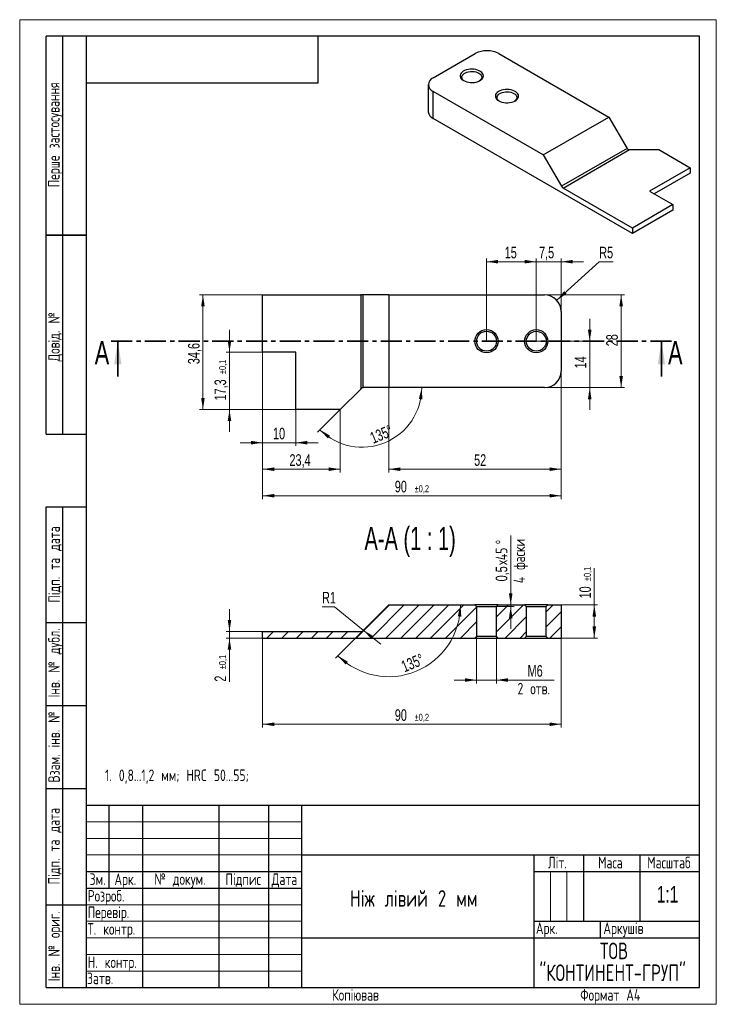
# Model space of a CAD drawing. Header units: millimetres. Extents: x 0 to 212, y 0 to 297.
import ezdxf

# ---------------------------------------------------------------- set-up
doc = ezdxf.new("R2010")
doc.units = ezdxf.units.MM
doc.linetypes.add('SLD-Сплошная', pattern=[0])
doc.linetypes.add('SLD-Тонкая-Толстая', pattern=[10.16, 6.35, -1.27, 1.27, -1.27])
doc.layers.add('ОСЕВЫЕ', color=7, linetype='SLD-Сплошная')
doc.styles.add('SLDTEXTSTYLE0', font='TXT', dxfattribs={"width": 0.7, "bigfont": 'bigfont'})
doc.styles.add('SLDTEXTSTYLE1', font='TXT', dxfattribs={"width": 0.7})
doc.styles.add('SLDTEXTSTYLE2', font='TXT', dxfattribs={"width": 0.645455})
doc.dimstyles.new('SLDDIMSTYLE0', dxfattribs={"dimtxt": 3.5, "dimasz": 3.5, "dimexe": 0, "dimexo": 0.0625, "dimgap": 0.875, "dimtad": 2, "dimrnd": 1e-09, "dimzin": 12, "dimdsep": 46, "dimtxsty": 'SLDTEXTSTYLE1', "dimsah": 1, "dimcen": 0.09, "dimadec": 0, "dimazin": 3, "dimtfac": 1, "dimtdec": 3, "dimtofl": 0, "dimtmove": 0, "dimatfit": 3, "dimfxl": 1, "dimfrac": 2, "dimtolj": 1, "dimtzin": 12, "dimarcsym": 0})
doc.dimstyles.new('SLDDIMSTYLE1', dxfattribs={"dimtxt": 3.5, "dimasz": 3.5, "dimexe": 0, "dimexo": 0.0625, "dimgap": 0.875, "dimtad": 2, "dimrnd": 1e-09, "dimzin": 12, "dimdsep": 46, "dimtxsty": 'SLDTEXTSTYLE1', "dimsah": 1, "dimcen": 0.09, "dimadec": 0, "dimazin": 3, "dimtfac": 1, "dimtdec": 3, "dimtmove": 0, "dimatfit": 0, "dimfxl": 1, "dimfrac": 2, "dimtolj": 1, "dimtzin": 12, "dimarcsym": 0})
doc.dimstyles.new('SLDDIMSTYLE10', dxfattribs={"dimtxt": 3.5, "dimasz": 3.5, "dimexe": 0, "dimexo": 0.0625, "dimgap": 0.875, "dimtad": 2, "dimdec": 1, "dimrnd": 1e-09, "dimdsep": 46, "dimtxsty": 'SLDTEXTSTYLE1', "dimsah": 1, "dimcen": 0.09, "dimadec": 0, "dimazin": 2, "dimtfac": 1, "dimtdec": 3, "dimtmove": 0, "dimatfit": 0, "dimfxl": 1, "dimfrac": 2, "dimtolj": 1, "dimtzin": 12, "dimarcsym": 0})
doc.dimstyles.new('SLDDIMSTYLE11', dxfattribs={"dimtxt": 3.5, "dimasz": 3.5, "dimexe": 0, "dimexo": 0.0625, "dimgap": 0.875, "dimtad": 0, "dimtih": 1, "dimtoh": 1, "dimrnd": 1e-09, "dimzin": 12, "dimdsep": 46, "dimtxsty": 'SLDTEXTSTYLE1', "dimsah": 1, "dimcen": 0, "dimadec": 0, "dimazin": 3, "dimtfac": 1, "dimtdec": 3, "dimtofl": 0, "dimtmove": 1, "dimatfit": 3, "dimfxl": 1, "dimfrac": 2, "dimtolj": 1, "dimtzin": 12, "dimarcsym": 0})
doc.dimstyles.new('SLDDIMSTYLE2', dxfattribs={"dimtxt": 3.5, "dimasz": 3.5, "dimexe": 0, "dimexo": 0.0625, "dimgap": 0.875, "dimtad": 0, "dimtih": 1, "dimtoh": 1, "dimrnd": 1e-09, "dimzin": 12, "dimdsep": 46, "dimtxsty": 'SLDTEXTSTYLE1', "dimsah": 1, "dimcen": 0, "dimadec": 0, "dimazin": 3, "dimtfac": 1, "dimtdec": 3, "dimtofl": 0, "dimtmove": 0, "dimatfit": 3, "dimfxl": 1, "dimfrac": 2, "dimtolj": 1, "dimtzin": 12, "dimarcsym": 0})
doc.dimstyles.new('SLDDIMSTYLE3', dxfattribs={"dimtxt": 3.5, "dimasz": 3.5, "dimexe": 0, "dimexo": 0.0625, "dimgap": 0.875, "dimtad": 2, "dimdec": 1, "dimrnd": 1e-09, "dimzin": 12, "dimdsep": 46, "dimtxsty": 'SLDTEXTSTYLE1', "dimsah": 1, "dimcen": 0.09, "dimadec": 0, "dimazin": 3, "dimtfac": 1, "dimtdec": 3, "dimtmove": 0, "dimatfit": 0, "dimfxl": 1, "dimfrac": 2, "dimtolj": 1, "dimtzin": 12, "dimarcsym": 0})
doc.dimstyles.new('SLDDIMSTYLE4', dxfattribs={"dimtxt": 3.5, "dimasz": 3.5, "dimexe": 0, "dimexo": 0.0625, "dimgap": 0.875, "dimtad": 2, "dimdec": 1, "dimrnd": 1e-09, "dimzin": 12, "dimdsep": 46, "dimtxsty": 'SLDTEXTSTYLE1', "dimsah": 1, "dimcen": 0.09, "dimadec": 0, "dimazin": 3, "dimtfac": 1, "dimtdec": 3, "dimtofl": 0, "dimtmove": 0, "dimatfit": 3, "dimfxl": 1, "dimfrac": 2, "dimtolj": 1, "dimtzin": 12, "dimarcsym": 0})
doc.dimstyles.new('SLDDIMSTYLE5', dxfattribs={"dimtxt": 3.5, "dimasz": 3.5, "dimexe": 0, "dimexo": 0.0625, "dimgap": 0.875, "dimtad": 2, "dimrnd": 1e-09, "dimzin": 12, "dimdsep": 46, "dimtxsty": 'SLDTEXTSTYLE1', "dimsah": 1, "dimcen": 0.09, "dimadec": 0, "dimazin": 3, "dimtol": 1, "dimtp": 0.2, "dimtm": 0.2, "dimtfac": 1, "dimtdec": 1, "dimtofl": 0, "dimtmove": 0, "dimatfit": 3, "dimfxl": 1, "dimfrac": 2, "dimtolj": 1, "dimarcsym": 0})
doc.dimstyles.new('SLDDIMSTYLE6', dxfattribs={"dimtxt": 3.5, "dimasz": 3.5, "dimexe": 0, "dimexo": 0.0625, "dimgap": 0.875, "dimtad": 2, "dimdec": 1, "dimrnd": 1e-09, "dimzin": 12, "dimdsep": 46, "dimtxsty": 'SLDTEXTSTYLE1', "dimsah": 1, "dimcen": 0.09, "dimadec": 0, "dimazin": 3, "dimtol": 1, "dimtp": 0.1, "dimtm": 0.1, "dimtfac": 1, "dimtdec": 1, "dimtmove": 0, "dimatfit": 0, "dimfxl": 1, "dimfrac": 2, "dimtolj": 1, "dimarcsym": 0})
doc.dimstyles.new('SLDDIMSTYLE7', dxfattribs={"dimtxt": 3.5, "dimasz": 3.5, "dimexe": 0, "dimexo": 0.0625, "dimgap": 0.875, "dimtad": 2, "dimdec": 4, "dimzin": 12, "dimdsep": 46, "dimtxsty": 'SLDTEXTSTYLE1', "dimsah": 1, "dimcen": 0.09, "dimazin": 3, "dimtfac": 1, "dimtdec": 3, "dimtofl": 0, "dimtmove": 0, "dimatfit": 3, "dimfxl": 1, "dimfrac": 2, "dimtolj": 1, "dimtzin": 12, "dimarcsym": 0})
doc.dimstyles.new('SLDDIMSTYLE8', dxfattribs={"dimtxt": 3.5, "dimasz": 3.5, "dimexe": 0, "dimexo": 0.0625, "dimgap": 0.875, "dimtad": 2, "dimrnd": 1e-09, "dimzin": 12, "dimdsep": 46, "dimtxsty": 'SLDTEXTSTYLE1', "dimsah": 1, "dimcen": 0.09, "dimadec": 0, "dimazin": 3, "dimtol": 1, "dimtp": 0.1, "dimtm": 0.1, "dimtfac": 1, "dimtdec": 1, "dimtmove": 0, "dimatfit": 0, "dimfxl": 1, "dimfrac": 2, "dimtolj": 1, "dimarcsym": 0})
doc.dimstyles.new('SLDDIMSTYLE9', dxfattribs={"dimtxt": 3.5, "dimasz": 3.5, "dimexe": 0, "dimexo": 0.0625, "dimgap": 0.875, "dimtad": 2, "dimrnd": 1e-09, "dimzin": 12, "dimdsep": 46, "dimtxsty": 'SLDTEXTSTYLE1', "dimsah": 1, "dimcen": 0.09, "dimadec": 0, "dimazin": 3, "dimtol": 1, "dimtp": 0.1, "dimtm": 0.1, "dimtfac": 1, "dimtdec": 1, "dimtofl": 0, "dimtmove": 0, "dimatfit": 3, "dimfxl": 1, "dimfrac": 2, "dimtolj": 1, "dimarcsym": 0})

# ---------------------------------------------------------------- blocks, each defined once
blk = doc.blocks.new('SW_NOTE_0')
at = {"color": 0, "linetype": 'Continuous', "lineweight": 0, "char_height": 5, "attachment_point": 2, "style": 'SLDTEXTSTYLE0'}
for s, insert in [('ТОВ', (4.69, 6.45)), ('"КОНТИНЕНТ-ГРУП"', (4.28, -0.14))]:
    blk.add_mtext(s, dxfattribs=dict(at, insert=insert))
blk = doc.blocks.new('_D')
at = {"color": 7, "linetype": 'SLD-Сплошная', "lineweight": 0}
for p, q in [((158.26, 213.99), (182.35, 213.99)), ((181.35, 213.99), (181.35, 185.99)), ((158.26, 185.99), (182.35, 185.99))]:
    blk.add_line(p, q, dxfattribs=at)
at = {"color": 7, "linetype": 'SLD-Сплошная', "lineweight": 18}
for points in [[(181.35, 213.99), (180.81, 210.49), (181.89, 210.49)], [(181.35, 185.99), (181.89, 189.49), (180.81, 189.49)]]:
    blk.add_solid(points, dxfattribs=at)
at = {"color": 7, "linetype": 'SLD-Сплошная', "lineweight": 18, "insert": (176.84, 198.47), "char_height": 3.5, "attachment_point": 1, "rotation": 90, "style": 'SLDTEXTSTYLE1'}
blk.add_mtext('28', dxfattribs=at)
blk = doc.blocks.new('_D_1')
at = {"color": 7, "linetype": 'SLD-Сплошная', "lineweight": 0}
for p, q in [((171.87, 199.99), (171.87, 206.72)), ((155.76, 199.99), (172.87, 199.99)), ((171.87, 199.99), (171.87, 185.99)), ((158.26, 185.99), (172.87, 185.99)), ((171.87, 185.99), (171.87, 179.26))]:
    blk.add_line(p, q, dxfattribs=at)
at = {"color": 7, "linetype": 'SLD-Сплошная', "lineweight": 18}
for points in [[(171.87, 199.99), (172.41, 203.49), (171.33, 203.49)], [(171.87, 185.99), (171.33, 182.49), (172.41, 182.49)]]:
    blk.add_solid(points, dxfattribs=at)
at = {"color": 7, "linetype": 'SLD-Сплошная', "lineweight": 18, "insert": (167.36, 191.78), "char_height": 3.5, "attachment_point": 1, "rotation": 90, "style": 'SLDTEXTSTYLE1'}
blk.add_mtext('14', dxfattribs=at)
blk = doc.blocks.new('_D_2')
at = {"color": 7, "linetype": 'SLD-Сплошная', "lineweight": 0}
for p, q in [((161.95, 212.36), (174.74, 223.99)), ((174.74, 223.99), (178.97, 223.99))]:
    blk.add_line(p, q, dxfattribs=at)
at = {"color": 7, "linetype": 'SLD-Сплошная', "lineweight": 18}
blk.add_solid([(161.95, 212.36), (164.9, 214.31), (164.18, 215.11)], dxfattribs=at)
at = {"color": 7, "linetype": 'SLD-Сплошная', "lineweight": 18, "insert": (174.74, 228.5), "char_height": 3.5, "attachment_point": 1, "style": 'SLDTEXTSTYLE1'}
blk.add_mtext('R5', dxfattribs=at)
blk = doc.blocks.new('_D_3')
at = {"color": 7, "linetype": 'SLD-Сплошная', "lineweight": 0}
for p, q in [((155.75, 223.99), (149.02, 223.99)), ((155.75, 200), (155.75, 224.99)), ((155.75, 223.99), (163.25, 223.99)), ((163.25, 209), (163.25, 224.99)), ((163.25, 223.99), (169.98, 223.99))]:
    blk.add_line(p, q, dxfattribs=at)
at = {"color": 7, "linetype": 'SLD-Сплошная', "lineweight": 18}
for points in [[(155.75, 223.99), (152.25, 224.53), (152.25, 223.45)], [(163.25, 223.99), (166.75, 223.45), (166.75, 224.53)]]:
    blk.add_solid(points, dxfattribs=at)
at = {"color": 7, "linetype": 'SLD-Сплошная', "lineweight": 18, "insert": (156.59, 228.5), "char_height": 3.5, "attachment_point": 1, "style": 'SLDTEXTSTYLE1'}
blk.add_mtext('7,5', dxfattribs=at)
blk = doc.blocks.new('_D_4')
at = {"color": 7, "linetype": 'SLD-Сплошная', "lineweight": 0}
for p, q in [((140.75, 200), (140.75, 224.99)), ((140.75, 223.99), (155.75, 223.99)), ((155.75, 200), (155.75, 224.99))]:
    blk.add_line(p, q, dxfattribs=at)
at = {"color": 7, "linetype": 'SLD-Сплошная', "lineweight": 18}
for points in [[(140.75, 223.99), (144.25, 223.45), (144.25, 224.53)], [(155.75, 223.99), (152.25, 224.53), (152.25, 223.45)]]:
    blk.add_solid(points, dxfattribs=at)
at = {"color": 7, "linetype": 'SLD-Сплошная', "lineweight": 18, "insert": (146.23, 228.5), "char_height": 3.5, "attachment_point": 1, "style": 'SLDTEXTSTYLE1'}
blk.add_mtext('15', dxfattribs=at)
blk = doc.blocks.new('_D_5')
at = {"color": 7, "linetype": 'SLD-Сплошная', "lineweight": 0}
for p, q in [((73.25, 196.68), (73.25, 168.39)), ((83.25, 179.38), (83.25, 168.39)), ((73.25, 169.39), (66.52, 169.39)), ((73.25, 169.39), (83.25, 169.39)), ((83.25, 169.39), (89.98, 169.39))]:
    blk.add_line(p, q, dxfattribs=at)
at = {"color": 7, "linetype": 'SLD-Сплошная', "lineweight": 18}
for points in [[(73.25, 169.39), (69.75, 169.93), (69.75, 168.85)], [(83.25, 169.39), (86.75, 168.85), (86.75, 169.93)]]:
    blk.add_solid(points, dxfattribs=at)
at = {"color": 7, "linetype": 'SLD-Сплошная', "lineweight": 18, "insert": (76.38, 173.9), "char_height": 3.5, "attachment_point": 1, "style": 'SLDTEXTSTYLE1'}
blk.add_mtext('10', dxfattribs=at)
blk = doc.blocks.new('_D_6')
at = {"color": 7, "linetype": 'SLD-Сплошная', "lineweight": 0}
for p, q in [((73.25, 196.68), (73.25, 160.39)), ((96.65, 179.38), (96.65, 160.39)), ((73.25, 161.39), (96.65, 161.39))]:
    blk.add_line(p, q, dxfattribs=at)
at = {"color": 7, "linetype": 'SLD-Сплошная', "lineweight": 18}
for points in [[(73.25, 161.39), (76.75, 160.85), (76.75, 161.93)], [(96.65, 161.39), (93.15, 161.93), (93.15, 160.85)]]:
    blk.add_solid(points, dxfattribs=at)
at = {"color": 7, "linetype": 'SLD-Сплошная', "lineweight": 18, "insert": (81.34, 165.9), "char_height": 3.5, "attachment_point": 1, "style": 'SLDTEXTSTYLE1'}
blk.add_mtext('23,4', dxfattribs=at)
blk = doc.blocks.new('_D_7')
at = {"color": 7, "linetype": 'SLD-Сплошная', "lineweight": 0}
for p, q in [((163.25, 190.98), (163.25, 160.39)), ((111.25, 185.98), (111.25, 160.39)), ((111.25, 161.39), (163.25, 161.39))]:
    blk.add_line(p, q, dxfattribs=at)
at = {"color": 7, "linetype": 'SLD-Сплошная', "lineweight": 18}
for points in [[(111.25, 161.39), (114.75, 160.85), (114.75, 161.93)], [(163.25, 161.39), (159.75, 161.93), (159.75, 160.85)]]:
    blk.add_solid(points, dxfattribs=at)
at = {"color": 7, "linetype": 'SLD-Сплошная', "lineweight": 18, "insert": (137.01, 165.9), "char_height": 3.5, "attachment_point": 1, "style": 'SLDTEXTSTYLE1'}
blk.add_mtext('52', dxfattribs=at)
blk = doc.blocks.new('_D_8')
at = {"color": 7, "linetype": 'SLD-Сплошная', "lineweight": 0}
for p, q in [((73.25, 196.68), (73.25, 152.39)), ((163.25, 190.98), (163.25, 152.39)), ((73.25, 153.39), (163.25, 153.39))]:
    blk.add_line(p, q, dxfattribs=at)
at = {"color": 7, "linetype": 'SLD-Сплошная', "lineweight": 18}
for points in [[(73.25, 153.39), (76.75, 152.85), (76.75, 153.93)], [(163.25, 153.39), (159.75, 153.93), (159.75, 152.85)]]:
    blk.add_solid(points, dxfattribs=at)
at = {"color": 7, "linetype": 'SLD-Сплошная', "lineweight": 18, "attachment_point": 1, "style": 'SLDTEXTSTYLE1'}
for s, insert, char_height in [('90', (113.1, 157.9), 3.5), ('±0,2', (119.07, 156.54), 2.1)]:
    blk.add_mtext(s, dxfattribs=dict(at, insert=insert, char_height=char_height))
blk = doc.blocks.new('_D_9')
at = {"color": 7, "linetype": 'SLD-Сплошная', "lineweight": 0}
for p, q in [((63.25, 196.69), (63.25, 203.42)), ((73.24, 196.69), (62.25, 196.69)), ((63.25, 179.39), (63.25, 196.69)), ((83.24, 179.39), (62.25, 179.39)), ((63.25, 179.39), (63.25, 172.66))]:
    blk.add_line(p, q, dxfattribs=at)
at = {"color": 7, "linetype": 'SLD-Сплошная', "lineweight": 18}
for points in [[(63.25, 196.69), (63.79, 200.19), (62.71, 200.19)], [(63.25, 179.39), (62.71, 175.89), (63.79, 175.89)]]:
    blk.add_solid(points, dxfattribs=at)
at = {"color": 7, "linetype": 'SLD-Сплошная', "lineweight": 18, "attachment_point": 1, "rotation": 90, "style": 'SLDTEXTSTYLE1'}
for s, insert, char_height in [('±0,1', (60.1, 190.08), 2.1), ('17,3', (58.74, 182.12), 3.5)]:
    blk.add_mtext(s, dxfattribs=dict(at, insert=insert, char_height=char_height))
blk = doc.blocks.new('_D_10')
at = {"color": 7, "linetype": 'SLD-Сплошная', "lineweight": 0}
for p, q in [((73.24, 213.99), (54.25, 213.99)), ((55.25, 179.39), (55.25, 213.99)), ((83.24, 179.39), (54.25, 179.39))]:
    blk.add_line(p, q, dxfattribs=at)
at = {"color": 7, "linetype": 'SLD-Сплошная', "lineweight": 18}
for points in [[(55.25, 213.99), (54.71, 210.49), (55.79, 210.49)], [(55.25, 179.39), (55.79, 182.89), (54.71, 182.89)]]:
    blk.add_solid(points, dxfattribs=at)
at = {"color": 7, "linetype": 'SLD-Сплошная', "lineweight": 18, "insert": (50.74, 193.08), "char_height": 3.5, "attachment_point": 1, "rotation": 90, "style": 'SLDTEXTSTYLE1'}
blk.add_mtext('34,6', dxfattribs=at)
blk = doc.blocks.new('_D_11')
at = {"color": 7, "linetype": 'SLD-Сплошная', "lineweight": 0}
blk.add_line((96.64, 179.39), (89.84, 172.58), dxfattribs=at)
at = {"color": 7, "linetype": 'SLD-Сплошная', "lineweight": 18}
blk.add_arc((103.25, 185.99), 17.97, 225, 0, dxfattribs=at)
for points in [[(121.22, 185.99), (120.35, 182.56), (121.42, 182.46)], [(90.54, 173.29), (92.9, 170.65), (93.59, 171.48)]]:
    blk.add_solid(points, dxfattribs=at)
at = {"color": 7, "linetype": 'SLD-Сплошная', "lineweight": 18, "insert": (105.24, 172.25), "char_height": 3.5, "attachment_point": 1, "rotation": 22.5, "style": 'SLDTEXTSTYLE1'}
blk.add_mtext('135°', dxfattribs=at)
blk = doc.blocks.new('_D_12')
at = {"color": 7, "linetype": 'SLD-Сплошная', "lineweight": 0}
for p, q in [((63.25, 112.44), (63.25, 119.17)), ((73.24, 112.44), (62.25, 112.44)), ((73.24, 110.44), (62.25, 110.44)), ((63.25, 110.44), (63.25, 112.44)), ((63.25, 110.44), (63.25, 97.29))]:
    blk.add_line(p, q, dxfattribs=at)
at = {"color": 7, "linetype": 'SLD-Сплошная', "lineweight": 18}
for points in [[(63.25, 112.44), (63.79, 115.94), (62.71, 115.94)], [(63.25, 110.44), (62.71, 106.94), (63.79, 106.94)]]:
    blk.add_solid(points, dxfattribs=at)
at = {"color": 7, "linetype": 'SLD-Сплошная', "lineweight": 18, "attachment_point": 1, "rotation": 90, "style": 'SLDTEXTSTYLE1'}
for s, insert, char_height in [('±0,1', (60.1, 101.02), 2.1), ('2', (58.74, 97.29), 3.5)]:
    blk.add_mtext(s, dxfattribs=dict(at, insert=insert, char_height=char_height))
blk = doc.blocks.new('_D_13')
at = {"color": 7, "linetype": 'SLD-Сплошная', "lineweight": 0}
for p, q in [((173.25, 120.44), (173.25, 131.5)), ((163.26, 120.44), (174.25, 120.44)), ((173.25, 110.44), (173.25, 120.44)), ((163.26, 110.44), (174.25, 110.44))]:
    blk.add_line(p, q, dxfattribs=at)
at = {"color": 7, "linetype": 'SLD-Сплошная', "lineweight": 18}
for points in [[(173.25, 120.44), (172.71, 116.94), (173.79, 116.94)], [(173.25, 110.44), (173.79, 113.94), (172.71, 113.94)]]:
    blk.add_solid(points, dxfattribs=at)
at = {"color": 7, "linetype": 'SLD-Сплошная', "lineweight": 18, "attachment_point": 1, "rotation": 90, "style": 'SLDTEXTSTYLE1'}
for s, insert, char_height in [('±0,1', (170.1, 127.62), 2.1), ('10', (168.74, 122.39), 3.5)]:
    blk.add_mtext(s, dxfattribs=dict(at, insert=insert, char_height=char_height))
blk = doc.blocks.new('_D_14')
at = {"color": 7, "linetype": 'SLD-Сплошная', "lineweight": 0}
for p, q in [((137.75, 110.93), (137.75, 96.78)), ((143.75, 110.93), (143.75, 96.78)), ((137.75, 97.78), (131.02, 97.78)), ((137.75, 97.78), (143.75, 97.78)), ((143.75, 97.78), (161.17, 97.78))]:
    blk.add_line(p, q, dxfattribs=at)
at = {"color": 7, "linetype": 'SLD-Сплошная', "lineweight": 18}
for points in [[(137.75, 97.78), (134.25, 98.32), (134.25, 97.24)], [(143.75, 97.78), (147.25, 97.24), (147.25, 98.32)]]:
    blk.add_solid(points, dxfattribs=at)
at = {"color": 7, "linetype": 'SLD-Сплошная', "lineweight": 18, "char_height": 3.5, "attachment_point": 1}
for s, insert, style in [('M', (153.14, 102.29), 'SLDTEXTSTYLE1'), ('6', (155.88, 102.29), 'SLDTEXTSTYLE1'), ('2 отв.', (150.1, 96.95), 'SLDTEXTSTYLE0')]:
    blk.add_mtext(s, dxfattribs=dict(at, insert=insert, style=style))
blk = doc.blocks.new('_D_15')
at = {"color": 7, "linetype": 'SLD-Сплошная', "lineweight": 0}
blk.add_line((103.54, 112.73), (95.24, 104.43), dxfattribs=at)
at = {"color": 7, "linetype": 'SLD-Сплошная', "lineweight": 18}
blk.add_arc((111.25, 120.44), 21.65, 225, 0, dxfattribs=at)
for points in [[(132.9, 120.44), (132.08, 116.99), (133.15, 116.91)], [(95.94, 105.13), (98.26, 102.45), (98.96, 103.27)]]:
    blk.add_solid(points, dxfattribs=at)
at = {"color": 7, "linetype": 'SLD-Сплошная', "lineweight": 18, "insert": (114.65, 103.3), "char_height": 3.5, "attachment_point": 1, "rotation": 22.5, "style": 'SLDTEXTSTYLE1'}
blk.add_mtext('135°', dxfattribs=at)
blk = doc.blocks.new('_D_16')
at = {"color": 7, "linetype": 'SLD-Сплошная', "lineweight": 0}
for p, q in [((73.25, 110.43), (73.25, 83.44)), ((163.25, 110.43), (163.25, 83.44)), ((73.25, 84.44), (163.25, 84.44))]:
    blk.add_line(p, q, dxfattribs=at)
at = {"color": 7, "linetype": 'SLD-Сплошная', "lineweight": 18}
for points in [[(73.25, 84.44), (76.75, 83.9), (76.75, 84.98)], [(163.25, 84.44), (159.75, 84.98), (159.75, 83.9)]]:
    blk.add_solid(points, dxfattribs=at)
at = {"color": 7, "linetype": 'SLD-Сплошная', "lineweight": 18, "attachment_point": 1, "style": 'SLDTEXTSTYLE1'}
for s, insert, char_height in [('90', (113.1, 88.95), 3.5), ('±0,2', (119.07, 87.59), 2.1)]:
    blk.add_mtext(s, dxfattribs=dict(at, insert=insert, char_height=char_height))
blk = doc.blocks.new('_D_17')
at = {"color": 7, "linetype": 'SLD-Сплошная', "lineweight": 0}
for p, q in [((148.05, 120.44), (148.05, 141.43)), ((143.76, 119.94), (149.05, 119.94)), ((144.26, 120.44), (149.05, 120.44)), ((148.05, 119.94), (148.05, 120.44)), ((148.05, 119.94), (148.05, 113.21))]:
    blk.add_line(p, q, dxfattribs=at)
at = {"color": 7, "linetype": 'SLD-Сплошная', "lineweight": 18}
for points in [[(148.05, 120.44), (148.59, 123.94), (147.51, 123.94)], [(148.05, 119.94), (147.51, 116.44), (148.59, 116.44)]]:
    blk.add_solid(points, dxfattribs=at)
at = {"color": 7, "linetype": 'SLD-Сплошная', "lineweight": 18, "char_height": 3.5, "attachment_point": 1, "rotation": 90}
for s, insert, style in [('4 фаски', (148.88, 127), 'SLDTEXTSTYLE0'), ('%%d', (143.53, 138.75), 'SLDTEXTSTYLE1'), ('х45', (143.53, 132.53), 'SLDTEXTSTYLE0'), ('0,5', (143.53, 127.55), 'SLDTEXTSTYLE1')]:
    blk.add_mtext(s, dxfattribs=dict(at, insert=insert, style=style))
blk = doc.blocks.new('_D_18')
at = {"color": 7, "linetype": 'SLD-Сплошная', "lineweight": 0}
for p, q in [((94.92, 119.87), (91.18, 119.87)), ((103.61, 112.81), (94.92, 119.87)), ((103.61, 112.81), (108.84, 108.57))]:
    blk.add_line(p, q, dxfattribs=at)
at = {"color": 7, "linetype": 'SLD-Сплошная', "lineweight": 18}
blk.add_solid([(103.61, 112.81), (105.99, 110.19), (106.67, 111.02)], dxfattribs=at)
at = {"color": 7, "linetype": 'SLD-Сплошная', "lineweight": 18, "insert": (91.18, 124.38), "char_height": 3.5, "attachment_point": 1, "style": 'SLDTEXTSTYLE1'}
blk.add_mtext('R1', dxfattribs=at)

msp = doc.modelspace()

# ---------------------------------------------------------------- hatches: boundary and pattern name
at = {"linetype": 'SLD-Сплошная', "lineweight": 18}
h = msp.add_hatch(dxfattribs=at)
h.set_pattern_fill('ANSI31', style=0)
edge = h.paths.add_edge_path(flags=0)
edge.add_line((73.25008, 112.43967), (73.25008, 110.43967))
edge.add_line((73.25008, 110.43967), (137.25008, 110.43967))
edge.add_line((137.25008, 110.43967), (137.75008, 110.93967))
edge.add_line((137.75008, 110.93967), (137.75008, 119.93967))
edge.add_line((137.75008, 119.93967), (137.25008, 120.43967))
edge.add_line((137.25008, 120.43967), (111.25008, 120.43967))
edge.add_line((111.25008, 120.43967), (103.54297, 112.73257))
edge.add_arc((102.83586, 113.43967), 1, 270, 315, ccw=False)
edge.add_line((102.83586, 112.43967), (73.25008, 112.43967))
h = msp.add_hatch(dxfattribs=at)
h.set_pattern_fill('ANSI31', style=0)
h.paths.add_polyline_path([(143.75008, 119.93967), (143.75008, 110.93967), (144.25008, 110.43967), (152.25008, 110.43967), (152.75008, 110.93967), (152.75008, 119.93967), (152.25008, 120.43967), (144.25008, 120.43967)], flags=0)
h = msp.add_hatch(dxfattribs=at)
h.set_pattern_fill('ANSI31', style=0)
h.paths.add_polyline_path([(158.75008, 110.93967), (159.25008, 110.43967), (163.25008, 110.43967), (163.25008, 120.43967), (159.25008, 120.43967), (158.75008, 119.93967)], flags=0)

# ---------------------------------------------------------------- linework, layer by layer
at = {"color": 7, "linetype": 'SLD-Сплошная', "lineweight": 25}
for p, q in [((8, 172), (8, 292)), ((20, 292), (8, 292)), ((8, 172), (8, 292)), ((13, 172), (13, 292)), ((13, 172), (13, 292)), ((20, 292), (20, 5)), ((205, 292), (20, 292)), ((20, 292), (20, 5)), ((90, 278), (90, 292)), ((205, 5), (205, 292)), ((124.63762, 279.44388), (137.36554, 286.78974)), ((144.43661, 286.78974), (177.67063, 267.60889)), ((20, 278), (90, 278)), ((123.17316, 277.40337), (123.17316, 269.23695)), ((124.63762, 267.19644), (124.63762, 275.36285)), ((157.87164, 256.182), (124.63762, 275.36285)), ((157.87164, 256.182), (177.67063, 267.60889)), ((177.67063, 267.60889), (183.12038, 258.16965)), ((184.7417, 232.50766), (124.63762, 267.19644)), ((157.87164, 256.182), (163.32139, 246.74276)), ((183.12038, 258.16965), (163.32139, 246.74276)), ((163.82139, 246.215), (183.91327, 257.81093)), ((183.91327, 257.81093), (192.66129, 257.81093)), ((192.66129, 257.81093), (202.13652, 252.34235)), ((202.13652, 252.34235), (189.90358, 245.28216)), ((202.13652, 250.70906), (191.31854, 244.46552)), ((202.13652, 252.34235), (202.13652, 250.70906)), ((184.7417, 234.14094), (163.82139, 246.215)), ((189.90358, 245.28216), (196.97464, 241.20113)), ((196.97464, 241.20113), (184.7417, 234.14094)), ((196.97464, 241.20113), (196.97464, 239.56784)), ((196.97464, 239.56784), (184.7417, 232.50766)), ((8, 232), (20, 232)), ((20, 232), (8, 232)), ((184.7417, 234.14094), (184.7417, 232.50766)), ((73.25008, 196.69235), (73.25008, 213.99235)), ((73.25008, 213.99235), (102.83586, 213.99235)), ((102.83586, 213.99235), (102.83586, 185.57813)), ((103.54297, 213.99235), (102.83586, 213.99235)), ((103.54297, 185.99235), (103.54297, 213.99235)), ((111.25008, 213.99235), (103.54297, 213.99235)), ((111.25008, 213.99235), (111.25008, 185.99235)), ((111.25008, 213.99235), (158.25008, 213.99235)), ((163.25008, 208.99235), (163.25008, 190.99235)), ((83.25008, 196.69235), (73.25008, 196.69235)), ((83.25008, 179.39235), (83.25008, 196.69235)), ((102.83586, 185.57813), (96.65008, 179.39235)), ((102.83586, 185.57813), (103.25008, 185.99235)), ((103.25008, 185.99235), (103.54297, 185.99235)), ((111.25008, 185.99235), (103.54297, 185.99235)), ((158.25008, 185.99235), (111.25008, 185.99235)), ((96.65008, 179.39235), (83.25008, 179.39235)), ((8, 172), (20, 172)), ((8, 5), (8, 150)), ((8, 150), (20, 150)), ((13, 5), (13, 150)), ((103.54297, 112.73257), (111.25008, 120.43967)), ((111.25008, 120.43967), (137.25008, 120.43967)), ((137.75008, 119.93967), (137.25008, 120.43967)), ((144.25008, 120.43967), (137.25008, 120.43967)), ((137.75008, 119.93967), (143.75008, 119.93967)), ((137.75008, 119.93967), (137.75008, 110.93967)), ((144.25008, 120.43967), (143.75008, 119.93967)), ((143.75008, 110.93967), (143.75008, 119.93967)), ((144.25008, 120.43967), (152.25008, 120.43967)), ((152.75008, 119.93967), (152.25008, 120.43967)), ((159.25008, 120.43967), (152.25008, 120.43967)), ((152.75008, 119.93967), (152.75008, 110.93967)), ((152.75008, 119.93967), (158.75008, 119.93967)), ((159.25008, 120.43967), (158.75008, 119.93967)), ((158.75008, 110.93967), (158.75008, 119.93967)), ((159.25008, 120.43967), (163.25008, 120.43967)), ((163.25008, 120.43967), (163.25008, 110.43967)), ((20, 115), (8, 115)), ((73.25008, 112.43967), (102.83586, 112.43967)), ((73.25008, 110.43967), (73.25008, 112.43967)), ((73.25008, 110.43967), (137.25008, 110.43967)), ((137.25008, 110.43967), (137.75008, 110.93967)), ((137.25008, 110.43967), (144.25008, 110.43967)), ((143.75008, 110.93967), (137.75008, 110.93967)), ((143.75008, 110.93967), (144.25008, 110.43967)), ((144.25008, 110.43967), (152.25008, 110.43967)), ((152.25008, 110.43967), (152.75008, 110.93967)), ((152.25008, 110.43967), (159.25008, 110.43967)), ((158.75008, 110.93967), (152.75008, 110.93967)), ((158.75008, 110.93967), (159.25008, 110.43967)), ((159.25008, 110.43967), (163.25008, 110.43967)), ((20, 90), (8, 90)), ((20, 65), (8, 65)), ((20, 60), (205, 60)), ((20, 60), (20, 5)), ((27, 35), (27, 60)), ((37, 60), (37, 5)), ((60, 60), (60, 5)), ((75, 60), (75, 5)), ((85, 60), (85, 5)), ((85, 45), (205, 45)), ((155, 45), (155, 5)), ((170, 45), (170, 25)), ((187, 45), (187, 25)), ((20, 40), (85, 40)), ((155, 40), (205, 40)), ((20, 35), (85, 35)), ((8, 30), (20, 30)), ((155, 25), (205, 25)), ((175, 25), (175, 20)), ((85, 20), (205, 20)), ((8, 5), (20, 5)), ((20, 5), (205, 5))]:
    msp.add_line(p, q, dxfattribs=at)
at = {"color": 7, "linetype": 'SLD-Тонкая-Толстая', "lineweight": 35}
msp.add_line((196.50514, 199.99235), (26.58424, 199.99235), dxfattribs=at)
at = {"color": 7, "linetype": 'SLD-Сплошная', "lineweight": 35}
for p, q in [((29.58424, 189.35235), (29.58424, 199.99235)), ((193.50514, 189.35235), (193.50514, 199.99235))]:
    msp.add_line(p, q, dxfattribs=at)
at = {"color": 7, "linetype": 'SLD-Сплошная', "lineweight": 18}
for p, q in [((17.9, 172), (14.4, 172)), ((20, 55), (85, 55)), ((20, 50), (85, 50)), ((20, 45), (85, 45)), ((160, 40), (160, 25)), ((165, 40), (165, 25)), ((20, 30), (85, 30)), ((20, 25), (85, 25)), ((20, 20), (85, 20)), ((20, 15), (85, 15)), ((20, 10), (85, 10))]:
    msp.add_line(p, q, dxfattribs=at)
at = {"color": 7, "linetype": 'SLD-Сплошная', "lineweight": 25, "flags": 128}
for points in [[(133.83001, 278.62768), (134.28386, 278.40683), (134.79586, 278.23342), (135.35127, 278.11245), (135.93411, 278.0474), (136.52762, 278.04013), (137.11472, 278.09085), (137.67852, 278.1981), (138.2028, 278.35881), (138.67249, 278.56834), (139.07406, 278.82067), (139.39597, 279.10854), (139.62896, 279.42367), (139.76632, 279.75699), (139.80409, 280.09891), (139.74121, 280.4396), (139.57946, 280.76926), (139.32351, 281.0784), (138.98073, 281.35812), (138.56096, 281.60039), (138.07629, 281.79823), (137.54065, 281.94595), (136.96947, 282.0393), (136.37917, 282.07559), (135.78673, 282.05379), (135.2092, 281.97451), (134.66319, 281.84005), (134.16441, 281.65426), (133.7272, 281.42249), (133.36415, 281.15141), (133.0857, 280.84883), (132.89986, 280.52343), (132.81198, 280.18459), (132.82458, 279.84205), (132.9373, 279.50566), (133.1469, 279.18511), (133.44735, 278.88962), (133.83001, 278.62768)], [(134.01922, 278.52625), (133.82989, 278.66922), (133.5605, 278.94835), (133.38457, 279.2513), (133.30808, 279.56775), (133.33365, 279.88693), (133.4604, 280.19795), (133.68402, 280.49024), (133.99688, 280.75384), (134.38834, 280.97977), (134.84507, 281.16034), (135.35151, 281.2894), (135.89041, 281.36255), (136.44343, 281.37731), (136.99173, 281.33316), (137.51665, 281.23162), (138.00029, 281.07615), (138.4262, 280.87203), (138.77988, 280.62622), (139.04926, 280.34708), (139.2252, 280.04413), (139.30168, 279.72768), (139.27611, 279.40851), (139.14937, 279.09748), (138.92575, 278.80519), (138.61289, 278.5416), (138.59054, 278.52625)], [(144.43661, 272.50613), (144.89047, 272.28528), (145.40246, 272.11188), (145.95787, 271.99091), (146.54071, 271.92585), (147.13422, 271.91858), (147.72132, 271.9693), (148.28512, 272.07655), (148.80941, 272.23726), (149.27909, 272.44679), (149.68067, 272.69912), (150.00258, 272.98699), (150.23556, 273.30212), (150.37292, 273.63544), (150.4107, 273.97737), (150.34781, 274.31805), (150.18606, 274.64771), (149.93012, 274.95685), (149.58733, 275.23657), (149.16756, 275.47884), (148.68289, 275.67668), (148.14726, 275.8244), (147.57607, 275.91775), (146.98577, 275.95404), (146.39334, 275.93224), (145.8158, 275.85296), (145.26979, 275.7185), (144.77101, 275.53271), (144.3338, 275.30094), (143.97075, 275.02987), (143.6923, 274.72728), (143.50646, 274.40188), (143.41858, 274.06304), (143.43118, 273.7205), (143.5439, 273.38411), (143.7535, 273.06356), (144.05395, 272.76807), (144.43661, 272.50613)], [(144.62582, 272.4047), (144.43649, 272.54767), (144.1671, 272.82681), (143.99117, 273.12976), (143.91469, 273.44621), (143.94025, 273.76538), (144.067, 274.0764), (144.29062, 274.36869), (144.60348, 274.63229), (144.99494, 274.85822), (145.45167, 275.03879), (145.95811, 275.16785), (146.49702, 275.241), (147.05004, 275.25576), (147.59834, 275.21161), (148.12325, 275.11008), (148.60689, 274.9546), (149.03281, 274.75048), (149.38648, 274.50467), (149.65587, 274.22553), (149.8318, 273.92258), (149.90828, 273.60613), (149.88272, 273.28696), (149.75597, 272.97593), (149.53235, 272.68364), (149.21949, 272.42005), (149.19714, 272.4047)]]:
    msp.add_lwpolyline(points, dxfattribs=at)
at = {"color": 7, "linetype": 'SLD-Сплошная', "lineweight": 25}
for centre, radius in [((140.75008, 199.99235), 3.5), ((140.75008, 199.99235), 3), ((155.75008, 199.99235), 3.5), ((155.75008, 199.99235), 3)]:
    msp.add_circle(centre, radius, dxfattribs=at)
for centre, radius, start, end in [((140.90108, 279.99869), 7.65627, 62.4977878, 117.5022122), ((125.4314, 277.40337), 2.18947, 111.2565529, 248.7434471), ((125.65313, 269.47104), 2.491, 185.3922479, 245.9412955), ((184.56512, 259.00034), 1.66653, 209.8977016, 222.0429943), ((164.5846, 247.43879), 1.44228, 208.8548821, 238.0505813), ((158.25008, 208.99235), 5, 0, 90), ((158.25008, 190.99235), 5, 270, 0), ((102.83586, 113.43967), 1, 270, 315)]:
    msp.add_arc(centre, radius, start, end, dxfattribs=at)
msp.add_ellipse((183.91327, 258.62757), major_axis=(1.41421, 0), ratio=0.577452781, start_param=4.285310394, end_param=4.71238898, dxfattribs=at)
at = {"color": 7, "linetype": 'SLD-Сплошная', "lineweight": 35}
for points in [[(29.58424, 199.99235), (28.46424, 192.99235), (30.70424, 192.99235)], [(193.50514, 199.99235), (192.38514, 192.99235), (194.62514, 192.99235)]]:
    msp.add_solid(points, dxfattribs=at)
at = {"layer": 'ОСЕВЫЕ', "lineweight": 18}
for p, q in [((0, 297), (210, 297)), ((0, 297), (0, 0)), ((210, 297), (210, 0)), ((0, 0), (210, 0))]:
    msp.add_line(p, q, dxfattribs=at)

# ---------------------------------------------------------------- block references
at = {"color": 7, "linetype": 'Continuous', "lineweight": 0}
msp.add_blockref('SW_NOTE_0', (174.5054, 12.10942), dxfattribs=at)

# ---------------------------------------------------------------- texts
at = {"color": 7, "linetype": 'Continuous', "lineweight": 0, "char_height": 3.5, "attachment_point": 2, "rotation": 90, "style": 'SLDTEXTSTYLE0'}
for s, insert in [('Перше застосування', (8.52089, 262.26728)), ('Довід. №', (8.58969, 201.33099)), ('Підп. та дата', (8.6429, 132.64523)), ('Інв. № дубл.', (8.60058, 102.98403)), ('Взам. інв. №', (8.60962, 77.60421)), ('Підп. та дата', (8.56311, 47.64523)), ('Інв. № ориг.', (8.61135, 17.49909))]:
    msp.add_mtext(s, dxfattribs=dict(at, insert=insert))
at = {"color": 7, "linetype": 'Continuous', "char_height": 7, "attachment_point": 1, "style": 'SLDTEXTSTYLE1'}
for insert in [(22.62219, 200.03298), (195.4943, 200.03298)]:
    msp.add_mtext('A', dxfattribs=dict(at, insert=insert))
at = {"color": 7, "linetype": 'Continuous', "lineweight": 0}
for s, insert, char_height, attachment_point, style in [('A-A (1 : 1)', (117.72508, 143.98676), 7, 2, 'SLDTEXTSTYLE2'), ('1. 0,8...1,2 мм; HRC 50...55;', (25.75458, 70.79431), 3.5, 1, 'SLDTEXTSTYLE0'), ('Літ.', (162.12449, 44.45208), 3.5, 2, 'SLDTEXTSTYLE0'), ('Масштаб', (195.75354, 44.46554), 3.5, 2, 'SLDTEXTSTYLE0'), ('Маса', (178.10685, 44.46017), 3.5, 2, 'SLDTEXTSTYLE0'), ('Зм.', (23.49749, 39.44421), 3.5, 2, 'SLDTEXTSTYLE0'), ('Арк.', (31.85677, 39.43727), 3.5, 2, 'SLDTEXTSTYLE0'), ('№ докум.', (48.31831, 39.4883), 3.5, 2, 'SLDTEXTSTYLE0'), ('Підпис', (67.37055, 39.43082), 3.5, 2, 'SLDTEXTSTYLE0'), ('Дата', (79.8345, 39.43082), 3.5, 2, 'SLDTEXTSTYLE0'), ('1:1', (195.3185, 35.64605), 5, 2, 'SLDTEXTSTYLE1'), ('Розроб.', (20.5, 34.42449), 3.5, 1, 'SLDTEXTSTYLE0'), ('Ніж лівий 2 мм', (118.82134, 34.39383), 5, 2, 'SLDTEXTSTYLE0'), ('Перевір.', (20.5, 29.47579), 3.5, 1, 'SLDTEXTSTYLE0'), ('Т. контр.', (20.5, 24.45085), 3.5, 1, 'SLDTEXTSTYLE0'), ('Арк.', (155.63943, 24.6625), 3.5, 1, 'SLDTEXTSTYLE0'), ('Аркушів', (175.99448, 24.6625), 3.5, 1, 'SLDTEXTSTYLE0'), ('Н. контр.', (20.5, 14.41329), 3.5, 1, 'SLDTEXTSTYLE0'), ('Затв.', (20.29681, 9.52868), 3.5, 1, 'SLDTEXTSTYLE0'), ('Копіював', (94.23874, 4.54695), 3.5, 1, 'SLDTEXTSTYLE0'), ('Формат A4', (169.02175, 4.54695), 3.5, 1, 'SLDTEXTSTYLE0')]:
    msp.add_mtext(s, dxfattribs=dict(at, insert=insert, char_height=char_height, attachment_point=attachment_point, style=style))

# ---------------------------------------------------------------- dimensions: what is measured, and where the dimension line sits
at = {"color": 7, "linetype": 'SLD-Сплошная', "lineweight": 18}
for base, p1, p2, dimstyle, picture, middle in [((155.75008, 223.99235), (140.75008, 199.99235), (155.75008, 199.99235), 'SLDDIMSTYLE0', '_D_4', (147.97439, 223.99235)), ((163.25008, 223.99235), (155.75008, 199.99235), (163.25008, 208.99235), 'SLDDIMSTYLE3', '_D_3', (159.08094, 223.99235)), ((83.25008, 169.39235), (73.25008, 196.69235), (83.25008, 179.39235), 'SLDDIMSTYLE1', '_D_5', (78.25008, 169.39235)), ((96.65008, 161.39235), (73.25008, 196.69235), (96.65008, 179.39235), 'SLDDIMSTYLE4', '_D_6', (84.95008, 161.39235)), ((163.25008, 153.39235), (73.25008, 196.69235), (163.25008, 190.99235), 'SLDDIMSTYLE5', '_D_8', (118.25008, 153.39235)), ((163.25008, 161.39235), (111.25008, 185.99235), (163.25008, 190.99235), 'SLDDIMSTYLE0', '_D_7', (139.12384, 161.39235)), ((163.25008, 84.43967), (73.25008, 110.43967), (163.25008, 110.43967), 'SLDDIMSTYLE5', '_D_16', (118.25008, 84.43967))]:
    dim = msp.add_linear_dim(base=base, p1=p1, p2=p2, dimstyle=dimstyle, dxfattribs=at)
    dim.commit()
    dim.dimension.update_dxf_attribs({"geometry": picture, "text_midpoint": middle, "dimtype": 160})
for center, mpoint, dimstyle, picture, middle in [((158.25008, 208.99235), (161.94897, 212.35659), 'SLDDIMSTYLE2', '_D_2', (176.85702, 226.66353)), ((102.83586, 113.43967), (103.61234, 112.80953), 'SLDDIMSTYLE11', '_D_18', (93.05059, 122.53685))]:
    dim = msp.add_radius_dim(center=center, mpoint=mpoint, dimstyle=dimstyle, dxfattribs=at)
    dim.commit()
    dim.dimension.update_dxf_attribs({"geometry": picture, "text_midpoint": middle, "dimtype": 164})
for base, p1, p2, dimstyle, picture, middle in [((55.25008, 213.99235), (83.25008, 179.39235), (73.25008, 213.99235), 'SLDDIMSTYLE4', '_D_10', (55.25008, 196.69235)), ((181.34979, 185.99235), (158.25008, 213.99235), (158.25008, 185.99235), 'SLDDIMSTYLE0', '_D', (181.34979, 200.70957)), ((171.87186, 185.99235), (155.75008, 199.99235), (158.25008, 185.99235), 'SLDDIMSTYLE1', '_D_1', (171.87186, 193.64757)), ((63.25008, 196.69235), (83.25008, 179.39235), (73.25008, 196.69235), 'SLDDIMSTYLE6', '_D_9', (63.25008, 188.04235)), ((173.25008, 120.43967), (163.25008, 110.43967), (163.25008, 120.43967), 'SLDDIMSTYLE9', '_D_13', (173.25008, 126.94465)), ((63.25008, 112.43967), (73.25008, 110.43967), (73.25008, 112.43967), 'SLDDIMSTYLE8', '_D_12', (63.25008, 101.09606))]:
    dim = msp.add_linear_dim(base=base, p1=p1, p2=p2, angle=90, dimstyle=dimstyle, dxfattribs=at)
    dim.commit()
    dim.dimension.update_dxf_attribs({"geometry": picture, "text_midpoint": middle, "dimtype": 160})
for base, line1, line2, picture, middle in [((110.12602, 169.39235), ((158.25008, 185.99235), (103.25008, 185.99235)), ((103.25008, 185.99235), (96.65008, 179.39235)), '_D_11', (110.12602, 169.39235)), ((119.53435, 100.43967), ((159.25008, 120.43967), (111.25008, 120.43967)), ((111.25008, 120.43967), (103.54297, 112.73257)), '_D_15', (119.53435, 100.43967))]:
    dim = msp.add_angular_dim_2l(base=base, line1=line1, line2=line2, dimstyle='SLDDIMSTYLE7', dxfattribs=at)
    dim.commit()
    dim.dimension.update_dxf_attribs({"geometry": picture, "text_midpoint": middle, "dimtype": 162})
dim = msp.add_linear_dim(base=(153.38869, 120.43967), p1=(143.75008, 119.93967), p2=(144.25008, 120.43967), angle=90, text='<>х45%%d', dimstyle='SLDDIMSTYLE10', dxfattribs=at)
dim.commit()
dim.dimension.update_dxf_attribs({"geometry": '_D_17', "text_midpoint": (153.38869, 134.21638), "dimtype": 160})
dim = msp.add_linear_dim(base=(143.75008, 92.43967), p1=(137.75008, 110.93967), p2=(143.75008, 110.93967), text='M<>', dimstyle='SLDDIMSTYLE1', dxfattribs=at)
dim.commit()
dim.dimension.update_dxf_attribs({"geometry": '_D_14', "text_midpoint": (155.63131, 92.43967), "dimtype": 160})

doc.saveas('drawing.dxf')
